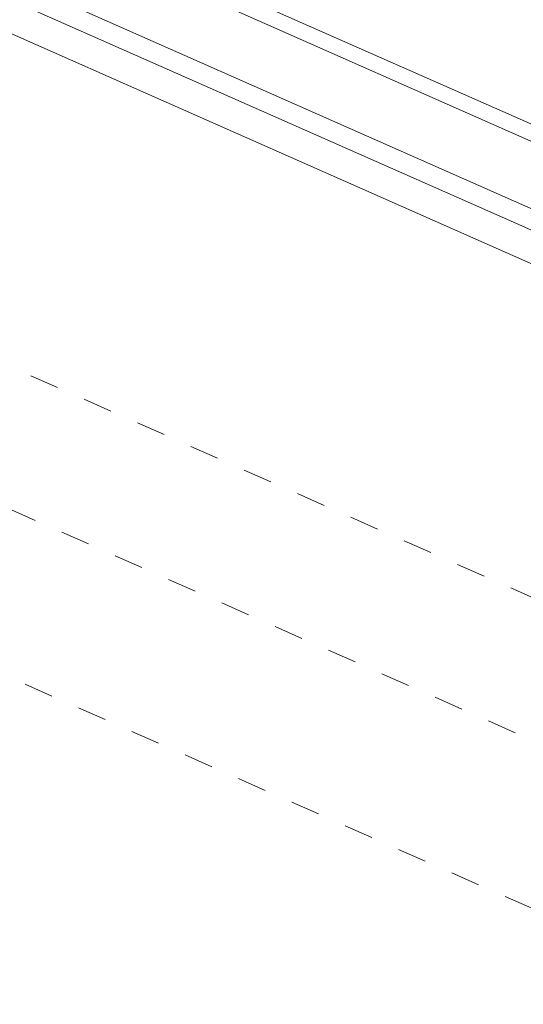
# Model space of a CAD drawing. Header units: millimetres. Extents: x -127 to 701, y 152 to 732.
# Tile 35 of 75: x 586 to 603, y 243 to 277. Entities that reach past the tile are written whole.
import ezdxf

# ---------------------------------------------------------------- set-up
doc = ezdxf.new("R2010")
doc.units = ezdxf.units.MM
doc.linetypes.add('XKITLINE00', pattern=[0])
doc.linetypes.add('XKITLINE01', pattern=[4, 1, -1, 1, -1])
doc.layers.add('Teil', color=7, linetype='Continuous', lineweight=0)

msp = doc.modelspace()

# ---------------------------------------------------------------- linework, layer by layer
at = {"layer": 'Teil', "linetype": 'XKITLINE01', "lineweight": 0}
for p, q in [((621.142, 244.686), (397.653, 343.549)), ((397.653, 337.776), (621.142, 238.913)), ((547.828, 282.013), (607.672, 255.54))]:
    msp.add_line(p, q, dxfattribs=at)
at = {"layer": 'Teil', "linetype": 'XKITLINE00', "lineweight": 0}
for p, q in [((547.541, 294.726), (616.827, 264.077)), ((616.827, 262.922), (547.541, 293.571)), ((587.771, 280.572), (619.469, 266.55)), ((618.768, 266.266), (587.551, 280.075)), ((586.697, 278.144), (618.768, 263.957))]:
    msp.add_line(p, q, dxfattribs=at)

doc.saveas('drawing.dxf')
